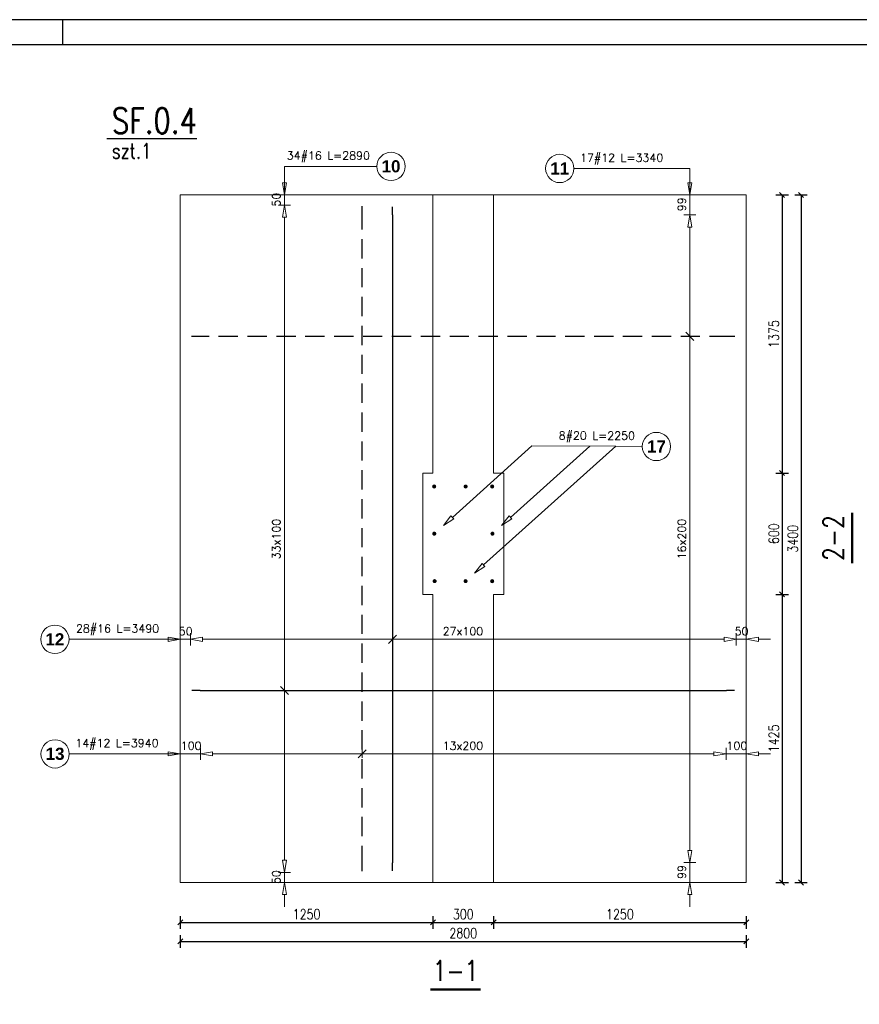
# Model space of a CAD drawing. Header units: millimetres. Extents: x -62590 to 46238, y 147773 to 522018.
# Tile 26 of 93: x 24526 to 28680, y 225274 to 230143. Entities that reach past the tile are written whole.
import ezdxf
from ezdxf.enums import TextEntityAlignment as Align

# ---------------------------------------------------------------- set-up
doc = ezdxf.new("R2010")
doc.units = ezdxf.units.MM
doc.linetypes.add('HIDDEN', pattern=[9.525, 6.35, -3.175])
for name, color, linetype in [('!PB_Ramka', 7, 'Continuous'), ('AutoCAD_Structural_Detailing_opis rozkładu', 7, 'Continuous'), ('AutoCAD_Structural_Detailing_pręty punktowe', 7, 'Continuous'), ('AutoCAD_Structural_Detailing_rozkład pręta', 7, 'Continuous'), ('e-cad_cienkie', 1, 'Continuous'), ('e-cad_opisy', 7, 'Continuous'), ('e-cad_wymiary', 1, 'Continuous')]:
    doc.layers.add(name, color=color, linetype=linetype)
doc.layers.add('KONSTRUKCJA', color=3, linetype='Continuous', lineweight=0)
doc.styles.add('e-cad_1', font='simplex.shx', dxfattribs={"width": 0.8})
doc.styles.add('style1', font='simplex.shx')
doc.styles.add('style3', font='arialbd.ttf')
doc.dimstyles.new('e-cad_1_25_[mm]', dxfattribs={"dimscale": 25, "dimtxt": 2, "dimasz": 1, "dimexe": 1.25, "dimexo": 0.625, "dimtad": 1, "dimdec": 0, "dimrnd": 1, "dimzin": 1, "dimtxsty": 'e-cad_1', "dimblk": 'OBLIQUE', "dimcen": 2.5, "dimclrd": 8, "dimclre": 8, "dimclrt": 1, "dimadec": 0, "dimazin": 0, "dimtfac": 1, "dimtix": 1, "dimtmove": 1, "dimatfit": 3, "dimfxl": 1.25, "dimfxlon": 1, "dimtfill": 1, "dimarcsym": 0})

# ---------------------------------------------------------------- blocks, each defined once
blk = doc.blocks.new('e-cad_przekroj_nazwa_1')
at = {"const_width": 0.5}
blk.add_lwpolyline([(5, 0), (-5, 0)], dxfattribs=at)
at = {"style": 'e-cad_1', "width": 0.8}
blk.add_attdef('SYMBOL', text='', height=4, dxfattribs=at).set_placement((0, 1.75), align=Align.CENTER)
blk = doc.blocks.new('_Oblique')
at = {"color": 0, "linetype": 'ByBlock', "lineweight": -2}
blk.add_line((-0.5, -0.5), (0.5, 0.5), dxfattribs=at)
blk = doc.blocks.new('*D580')
at = {"layer": 'Defpoints', "color": 0, "ltscale": 40}
for p in [(28120.6, 229275.9), (26920.6, 227900.9), (28297.7, 227900.9)]:
    blk.add_point(p, dxfattribs=at)
at = {"layer": 'e-cad_wymiary', "color": 8, "linetype": 'ByBlock', "lineweight": -2, "ltscale": 10}
for p, q in [((28266.5, 229275.9), (28329, 229275.9)), ((28297.7, 229275.9), (28297.7, 227900.9)), ((28266.5, 227900.9), (28329, 227900.9))]:
    blk.add_line(p, q, dxfattribs=at)
at = {"layer": 'e-cad_wymiary', "color": 8, "lineweight": -2, "ltscale": 40, "xscale": 25, "yscale": 25, "zscale": 25}
for p, rotation in [((28297.7, 229275.9), 90), ((28297.7, 227900.9), 270)]:
    blk.add_blockref('_Oblique', p, dxfattribs=dict(at, rotation=rotation))
at = {"layer": 'e-cad_wymiary', "color": 1, "ltscale": 40, "insert": (28257.1, 228588.4), "char_height": 50, "attachment_point": 5, "rotation": 90, "style": 'e-cad_1', "bg_fill": 3, "box_fill_scale": 1.1, "bg_fill_color": 257, "bg_fill_transparency": 0}
blk.add_mtext('1375', dxfattribs=at)
blk = doc.blocks.new('*D581')
at = {"layer": 'Defpoints', "color": 0, "ltscale": 40}
for p in [(26920.6, 227900.9), (26920.6, 227300.9), (28297.7, 227300.9)]:
    blk.add_point(p, dxfattribs=at)
at = {"layer": 'e-cad_wymiary', "color": 8, "linetype": 'ByBlock', "lineweight": -2, "ltscale": 10}
for p, q in [((28266.5, 227900.9), (28329, 227900.9)), ((28297.7, 227900.9), (28297.7, 227300.9)), ((28266.5, 227300.9), (28329, 227300.9))]:
    blk.add_line(p, q, dxfattribs=at)
at = {"layer": 'e-cad_wymiary', "color": 8, "lineweight": -2, "ltscale": 40, "xscale": 25, "yscale": 25, "zscale": 25}
for p, rotation in [((28297.7, 227900.9), 90), ((28297.7, 227300.9), 270)]:
    blk.add_blockref('_Oblique', p, dxfattribs=dict(at, rotation=rotation))
at = {"layer": 'e-cad_wymiary', "color": 1, "ltscale": 40, "insert": (28257.1, 227600.9), "char_height": 50, "attachment_point": 5, "rotation": 90, "style": 'e-cad_1', "bg_fill": 3, "box_fill_scale": 1.1, "bg_fill_color": 257, "bg_fill_transparency": 0}
blk.add_mtext('600', dxfattribs=at)
blk = doc.blocks.new('*D582')
at = {"layer": 'Defpoints', "color": 0, "ltscale": 40}
for p in [(26920.6, 227300.9), (28120.6, 225875.9), (28297.7, 225875.9)]:
    blk.add_point(p, dxfattribs=at)
at = {"layer": 'e-cad_wymiary', "color": 8, "linetype": 'ByBlock', "lineweight": -2, "ltscale": 10}
for p, q in [((28266.5, 227300.9), (28329, 227300.9)), ((28297.7, 227300.9), (28297.7, 225875.9)), ((28266.5, 225875.9), (28329, 225875.9))]:
    blk.add_line(p, q, dxfattribs=at)
at = {"layer": 'e-cad_wymiary', "color": 8, "lineweight": -2, "ltscale": 40, "xscale": 25, "yscale": 25, "zscale": 25}
for p, rotation in [((28297.7, 227300.9), 90), ((28297.7, 225875.9), 270)]:
    blk.add_blockref('_Oblique', p, dxfattribs=dict(at, rotation=rotation))
at = {"layer": 'e-cad_wymiary', "color": 1, "ltscale": 40, "insert": (28257.1, 226588.4), "char_height": 50, "attachment_point": 5, "rotation": 90, "style": 'e-cad_1', "bg_fill": 3, "box_fill_scale": 1.1, "bg_fill_color": 257, "bg_fill_transparency": 0}
blk.add_mtext('1425', dxfattribs=at)
blk = doc.blocks.new('*D583')
at = {"layer": 'Defpoints', "color": 0, "ltscale": 40}
for p in [(28120.6, 229275.9), (28120.6, 225875.9), (28391.5, 225875.9)]:
    blk.add_point(p, dxfattribs=at)
at = {"layer": 'e-cad_wymiary', "color": 8, "linetype": 'ByBlock', "lineweight": -2, "ltscale": 10}
for p, q in [((28360.2, 229275.9), (28422.7, 229275.9)), ((28391.5, 229275.9), (28391.5, 225875.9)), ((28360.2, 225875.9), (28422.7, 225875.9))]:
    blk.add_line(p, q, dxfattribs=at)
at = {"layer": 'e-cad_wymiary', "color": 8, "lineweight": -2, "ltscale": 40, "xscale": 25, "yscale": 25, "zscale": 25}
for p, rotation in [((28391.5, 229275.9), 90), ((28391.5, 225875.9), 270)]:
    blk.add_blockref('_Oblique', p, dxfattribs=dict(at, rotation=rotation))
at = {"layer": 'e-cad_wymiary', "color": 1, "ltscale": 40, "insert": (28350.9, 227575.9), "char_height": 50, "attachment_point": 5, "rotation": 90, "style": 'e-cad_1', "bg_fill": 3, "box_fill_scale": 1.1, "bg_fill_color": 257, "bg_fill_transparency": 0}
blk.add_mtext('3400', dxfattribs=at)
blk = doc.blocks.new('*D584')
at = {"layer": 'Defpoints', "color": 0, "ltscale": 40}
for p in [(25320.6, 225875.9), (26570.6, 225875.9), (26570.6, 225678.5)]:
    blk.add_point(p, dxfattribs=at)
at = {"layer": 'e-cad_wymiary', "color": 8, "linetype": 'ByBlock', "lineweight": -2, "ltscale": 10}
for p, q in [((25320.6, 225709.7), (25320.6, 225647.2)), ((25320.6, 225678.5), (26570.6, 225678.5)), ((26570.6, 225709.7), (26570.6, 225647.2))]:
    blk.add_line(p, q, dxfattribs=at)
at = {"layer": 'e-cad_wymiary', "color": 8, "lineweight": -2, "ltscale": 40, "xscale": 25, "yscale": 25, "zscale": 25, "rotation": 180}
blk.add_blockref('_Oblique', (25320.6, 225678.5), dxfattribs=at)
at = {"layer": 'e-cad_wymiary', "color": 8, "lineweight": -2, "ltscale": 40, "xscale": 25, "yscale": 25, "zscale": 25}
blk.add_blockref('_Oblique', (26570.6, 225678.5), dxfattribs=at)
at = {"layer": 'e-cad_wymiary', "color": 1, "ltscale": 40, "insert": (25945.6, 225719.1), "char_height": 50, "attachment_point": 5, "style": 'e-cad_1', "bg_fill": 3, "box_fill_scale": 1.1, "bg_fill_color": 257, "bg_fill_transparency": 0}
blk.add_mtext('1250', dxfattribs=at)
blk = doc.blocks.new('*D585')
at = {"layer": 'Defpoints', "color": 0, "ltscale": 40}
for p in [(26570.6, 225875.9), (26870.6, 225875.9), (26870.6, 225678.5)]:
    blk.add_point(p, dxfattribs=at)
at = {"layer": 'e-cad_wymiary', "color": 8, "linetype": 'ByBlock', "lineweight": -2, "ltscale": 10}
for p, q in [((26570.6, 225709.7), (26570.6, 225647.2)), ((26570.6, 225678.5), (26870.6, 225678.5)), ((26870.6, 225709.7), (26870.6, 225647.2))]:
    blk.add_line(p, q, dxfattribs=at)
at = {"layer": 'e-cad_wymiary', "color": 8, "lineweight": -2, "ltscale": 40, "xscale": 25, "yscale": 25, "zscale": 25, "rotation": 180}
blk.add_blockref('_Oblique', (26570.6, 225678.5), dxfattribs=at)
at = {"layer": 'e-cad_wymiary', "color": 8, "lineweight": -2, "ltscale": 40, "xscale": 25, "yscale": 25, "zscale": 25}
blk.add_blockref('_Oblique', (26870.6, 225678.5), dxfattribs=at)
at = {"layer": 'e-cad_wymiary', "color": 1, "ltscale": 40, "insert": (26720.6, 225719.1), "char_height": 50, "attachment_point": 5, "style": 'e-cad_1', "bg_fill": 3, "box_fill_scale": 1.1, "bg_fill_color": 257, "bg_fill_transparency": 0}
blk.add_mtext('300', dxfattribs=at)
blk = doc.blocks.new('*D586')
at = {"layer": 'Defpoints', "color": 0, "ltscale": 40}
for p in [(26870.6, 225875.9), (28120.6, 225875.9), (28120.6, 225678.5)]:
    blk.add_point(p, dxfattribs=at)
at = {"layer": 'e-cad_wymiary', "color": 8, "linetype": 'ByBlock', "lineweight": -2, "ltscale": 10}
for p, q in [((26870.6, 225709.7), (26870.6, 225647.2)), ((26870.6, 225678.5), (28120.6, 225678.5)), ((28120.6, 225709.7), (28120.6, 225647.2))]:
    blk.add_line(p, q, dxfattribs=at)
at = {"layer": 'e-cad_wymiary', "color": 8, "lineweight": -2, "ltscale": 40, "xscale": 25, "yscale": 25, "zscale": 25, "rotation": 180}
blk.add_blockref('_Oblique', (26870.6, 225678.5), dxfattribs=at)
at = {"layer": 'e-cad_wymiary', "color": 8, "lineweight": -2, "ltscale": 40, "xscale": 25, "yscale": 25, "zscale": 25}
blk.add_blockref('_Oblique', (28120.6, 225678.5), dxfattribs=at)
at = {"layer": 'e-cad_wymiary', "color": 1, "ltscale": 40, "insert": (27495.6, 225719.1), "char_height": 50, "attachment_point": 5, "style": 'e-cad_1', "bg_fill": 3, "box_fill_scale": 1.1, "bg_fill_color": 257, "bg_fill_transparency": 0}
blk.add_mtext('1250', dxfattribs=at)
blk = doc.blocks.new('*D587')
at = {"layer": 'Defpoints', "color": 0, "ltscale": 40}
for p in [(25320.6, 225875.9), (28120.6, 225875.9), (28120.6, 225584.7)]:
    blk.add_point(p, dxfattribs=at)
at = {"layer": 'e-cad_wymiary', "color": 8, "linetype": 'ByBlock', "lineweight": -2, "ltscale": 10}
for p, q in [((25320.6, 225616), (25320.6, 225553.5)), ((25320.6, 225584.7), (28120.6, 225584.7)), ((28120.6, 225616), (28120.6, 225553.5))]:
    blk.add_line(p, q, dxfattribs=at)
at = {"layer": 'e-cad_wymiary', "color": 8, "lineweight": -2, "ltscale": 40, "xscale": 25, "yscale": 25, "zscale": 25, "rotation": 180}
blk.add_blockref('_Oblique', (25320.6, 225584.7), dxfattribs=at)
at = {"layer": 'e-cad_wymiary', "color": 8, "lineweight": -2, "ltscale": 40, "xscale": 25, "yscale": 25, "zscale": 25}
blk.add_blockref('_Oblique', (28120.6, 225584.7), dxfattribs=at)
at = {"layer": 'e-cad_wymiary', "color": 1, "ltscale": 40, "insert": (26720.6, 225625.3), "char_height": 50, "attachment_point": 5, "style": 'e-cad_1', "bg_fill": 3, "box_fill_scale": 1.1, "bg_fill_color": 257, "bg_fill_transparency": 0}
blk.add_mtext('2800', dxfattribs=at)
blk = doc.blocks.new('e-cad_ZelbetPozycja')
at = {"layer": 'e-cad_opisy', "ltscale": 0.04, "style": 'e-cad_1', "width": 0.8}
for tag, p, height in [('OPIS_1', (0, 1), 5), ('OPIS_2', (0, -4), 3), ('OPIS_4', (16, -4), 3), ('OPIS_3', (0, -6.5), 1.5)]:
    blk.add_attdef(tag, p, '', height=height, dxfattribs=at)
at = {"layer": 'e-cad_opisy', "ltscale": 0.04, "style": 'e-cad_1', "width": 0.8, "flags": 1}
for tag, p in [('POZYCJA', (0, -15)), ('ILOSC', (0, -20)), ('DODATEK', (0, -25))]:
    blk.add_attdef(tag, p, '', height=3, dxfattribs=at)
blk = doc.blocks.new('*U590')
at = {"layer": 'e-cad_opisy', "color": 8, "ltscale": 0.4}
for points in [[(0, 0), (1300, 0), (1300, 420), (25, 420), (25, 297), (0, 297), (0, 0)], [(940, 420), (940, 415)]]:
    blk.add_lwpolyline(points, dxfattribs=at)
at = {"layer": 'e-cad_opisy', "color": 3, "ltscale": 0.4}
blk.add_lwpolyline([(30, 5), (1295, 5), (1295, 415), (30, 415), (30, 5)], dxfattribs=at)

msp = doc.modelspace()

# ---------------------------------------------------------------- hatches: boundary and pattern name
at = {"layer": 'AutoCAD_Structural_Detailing_pręty punktowe'}
h = msp.add_hatch(color=1, dxfattribs=at)
edge = h.paths.add_edge_path(flags=0)
edge.add_arc((26576.7, 227834.2), 10, 0, 360, ccw=False)
h = msp.add_hatch(color=1, dxfattribs=at)
edge = h.paths.add_edge_path(flags=0)
edge.add_arc((26732.3, 227834.2), 10, 0, 360, ccw=False)
h = msp.add_hatch(color=1, dxfattribs=at)
edge = h.paths.add_edge_path(flags=0)
edge.add_arc((26863.5, 227834.2), 10, 0, 360, ccw=False)
h = msp.add_hatch(color=1, dxfattribs=at)
edge = h.paths.add_edge_path(flags=0)
edge.add_arc((26577.3, 227600.9), 10, 0, 360, ccw=False)
h = msp.add_hatch(color=1, dxfattribs=at)
edge = h.paths.add_edge_path(flags=0)
edge.add_arc((26865.1, 227600.9), 10, 0, 360, ccw=False)
h = msp.add_hatch(color=1, dxfattribs=at)
edge = h.paths.add_edge_path(flags=0)
edge.add_arc((26579, 227366.2), 10, 0, 360, ccw=False)
h = msp.add_hatch(color=1, dxfattribs=at)
edge = h.paths.add_edge_path(flags=0)
edge.add_arc((26732, 227366.2), 10, 0, 360, ccw=False)
h = msp.add_hatch(color=1, dxfattribs=at)
edge = h.paths.add_edge_path(flags=0)
edge.add_arc((26863.5, 227366.2), 10, 0, 360, ccw=False)

# ---------------------------------------------------------------- linework, layer by layer
at = {"layer": 'AutoCAD_Structural_Detailing_opis rozkładu', "color": 8, "lineweight": 0}
for p, q in [((25835.8, 229417.2), (25835.8, 229275.9)), ((25835.8, 229417.2), (26293.2, 229417.2)), ((25835.8, 229395.9), (25835.8, 229335.9)), ((27841.8, 229406.8), (27267.9, 229406.8)), ((27841.8, 229406.8), (27841.8, 229275.9)), ((27841.8, 229395.9), (27841.8, 229335.9)), ((25835.8, 229275.9), (25825.8, 229335.9)), ((25845.8, 229335.9), (25825.8, 229335.9)), ((25845.8, 229335.9), (25835.8, 229275.9)), ((27841.8, 229275.9), (27831.8, 229335.9)), ((27851.8, 229335.9), (27831.8, 229335.9)), ((27851.8, 229335.9), (27841.8, 229275.9)), ((25805.8, 229275.9), (25865.8, 229275.9)), ((25835.8, 229225.9), (25835.8, 229275.9)), ((27811.8, 229275.9), (27871.8, 229275.9)), ((27841.8, 229177.2), (27841.8, 229275.9)), ((25865.8, 229225.9), (25805.8, 229225.9)), ((25825.8, 229165.9), (25835.8, 229225.9)), ((25835.8, 229225.9), (25845.8, 229165.9)), ((25825.8, 229165.9), (25845.8, 229165.9)), ((25835.8, 229125.9), (25835.8, 229165.9)), ((27811.8, 229177.2), (27871.8, 229177.2)), ((27831.8, 229117.2), (27841.8, 229177.2)), ((27841.8, 229177.2), (27851.8, 229117.2)), ((25835.8, 229025.9), (25835.8, 229125.9)), ((27831.8, 229117.2), (27851.8, 229117.2)), ((27841.8, 228977.1), (27841.8, 229117.2)), ((25835.8, 228925.9), (25835.8, 229025.9)), ((27841.8, 228776.9), (27841.8, 228977.1)), ((25835.8, 228825.9), (25835.8, 228925.9)), ((25835.8, 228725.9), (25835.8, 228825.9)), ((27841.8, 228576.7), (27841.8, 228776.9)), ((25835.8, 228625.9), (25835.8, 228725.9)), ((25835.8, 228525.9), (25835.8, 228625.9)), ((27861.8, 228556.7), (27821.8, 228596.7)), ((27821.8, 228576.7), (27861.8, 228576.7)), ((27841.8, 228376.6), (27841.8, 228576.7)), ((25835.8, 228425.9), (25835.8, 228525.9)), ((25835.8, 228325.9), (25835.8, 228425.9)), ((27841.8, 228176.4), (27841.8, 228376.6)), ((25835.8, 228225.9), (25835.8, 228325.9)), ((25835.8, 228125.9), (25835.8, 228225.9)), ((27841.8, 227976.2), (27841.8, 228176.4)), ((25835.8, 228025.9), (25835.8, 228125.9)), ((25835.8, 227925.9), (25835.8, 228025.9)), ((27060.6, 228035), (26666.6, 227681.1)), ((27474.6, 228033.4), (26821.2, 227446.4)), ((27347.1, 228033.9), (26954.4, 227681.1)), ((27060.6, 228035), (27474.6, 228033.4)), ((27474.6, 228033.4), (27606.2, 228032.5)), ((27841.8, 227776), (27841.8, 227976.2)), ((25835.8, 227825.9), (25835.8, 227925.9)), ((25835.8, 227725.9), (25835.8, 227825.9)), ((27841.8, 227575.9), (27841.8, 227776)), ((25835.8, 227625.9), (25835.8, 227725.9)), ((26622, 227641), (26659.9, 227688.5)), ((26673.3, 227673.6), (26622, 227641)), ((26673.3, 227673.6), (26659.9, 227688.5)), ((26909.8, 227641), (26947.7, 227688.5)), ((26961.1, 227673.6), (26909.8, 227641)), ((26961.1, 227673.6), (26947.7, 227688.5)), ((25835.8, 227575.9), (25835.8, 227625.9)), ((25835.8, 227575.9), (25835.8, 227525.9)), ((27841.8, 227475.8), (27841.8, 227575.9)), ((25835.8, 227525.9), (25835.8, 227425.9)), ((27841.8, 227475.8), (27841.8, 227375.7)), ((25835.8, 227425.9), (25835.8, 227325.9)), ((26776.6, 227406.3), (26814.6, 227453.8)), ((26827.9, 227438.9), (26776.6, 227406.3)), ((26827.9, 227438.9), (26814.6, 227453.8)), ((27841.8, 227375.7), (27841.8, 227175.5)), ((25835.8, 227325.9), (25835.8, 227225.9)), ((25835.8, 227225.9), (25835.8, 227125.9)), ((27841.8, 227175.5), (27841.8, 226975.3)), ((25260.6, 227088.5), (25320.6, 227078.5)), ((25260.6, 227088.5), (25260.6, 227068.5)), ((25320.6, 227108.5), (25320.6, 227048.5)), ((25370.6, 227108.5), (25370.6, 227048.5)), ((25370.6, 227078.5), (25430.6, 227088.5)), ((25430.6, 227068.5), (25430.6, 227088.5)), ((25835.8, 227125.9), (25835.8, 227025.9)), ((26390.6, 227098.5), (26350.6, 227058.5)), ((26370.6, 227098.5), (26370.6, 227058.5)), ((28010.6, 227088.5), (28070.6, 227078.5)), ((28010.6, 227088.5), (28010.6, 227068.5)), ((28070.6, 227108.5), (28070.6, 227048.5)), ((28120.6, 227108.5), (28120.6, 227048.5)), ((28120.6, 227078.5), (28180.6, 227088.5)), ((28180.6, 227068.5), (28180.6, 227088.5)), ((24770.4, 227078.5), (25320.6, 227078.5)), ((25200.6, 227078.5), (25260.6, 227078.5)), ((25320.6, 227078.5), (25260.6, 227068.5)), ((25370.6, 227078.5), (25320.6, 227078.5)), ((25430.6, 227068.5), (25370.6, 227078.5)), ((25470.6, 227078.5), (25430.6, 227078.5)), ((25570.6, 227078.5), (25470.6, 227078.5)), ((25670.6, 227078.5), (25570.6, 227078.5)), ((25770.6, 227078.5), (25670.6, 227078.5)), ((25870.6, 227078.5), (25770.6, 227078.5)), ((25970.6, 227078.5), (25870.6, 227078.5)), ((26070.6, 227078.5), (25970.6, 227078.5)), ((26170.6, 227078.5), (26070.6, 227078.5)), ((26270.6, 227078.5), (26170.6, 227078.5)), ((26370.6, 227078.5), (26270.6, 227078.5)), ((26470.6, 227078.5), (26370.6, 227078.5)), ((26570.6, 227078.5), (26470.6, 227078.5)), ((26670.6, 227078.5), (26570.6, 227078.5)), ((26720.6, 227078.5), (26670.6, 227078.5)), ((26720.6, 227078.5), (26770.6, 227078.5)), ((26770.6, 227078.5), (26870.6, 227078.5)), ((26870.6, 227078.5), (26970.6, 227078.5)), ((26970.6, 227078.5), (27070.6, 227078.5)), ((27070.6, 227078.5), (27170.6, 227078.5)), ((27170.6, 227078.5), (27270.6, 227078.5)), ((27270.6, 227078.5), (27370.6, 227078.5)), ((27370.6, 227078.5), (27470.6, 227078.5)), ((27470.6, 227078.5), (27570.6, 227078.5)), ((27570.6, 227078.5), (27670.6, 227078.5)), ((27670.6, 227078.5), (27770.6, 227078.5)), ((27770.6, 227078.5), (27870.6, 227078.5)), ((27870.6, 227078.5), (27970.6, 227078.5)), ((27970.6, 227078.5), (28010.6, 227078.5)), ((28070.6, 227078.5), (28010.6, 227068.5)), ((28070.6, 227078.5), (28120.6, 227078.5)), ((28180.6, 227068.5), (28120.6, 227078.5)), ((28240.6, 227078.5), (28180.6, 227078.5)), ((25835.8, 227025.9), (25835.8, 226925.9)), ((27841.8, 226975.3), (27841.8, 226775.2)), ((25835.8, 226925.9), (25835.8, 226825.9)), ((25815.8, 226845.9), (25855.8, 226805.9)), ((25855.8, 226825.9), (25815.8, 226825.9)), ((25835.8, 226825.9), (25835.8, 226725.9)), ((27841.8, 226775.2), (27841.8, 226575)), ((25835.8, 226725.9), (25835.8, 226625.9)), ((25835.8, 226625.9), (25835.8, 226525.9)), ((27841.8, 226575), (27841.8, 226374.8)), ((24771.3, 226512.1), (25320.6, 226512.1)), ((25200.6, 226512.1), (25260.6, 226512.1)), ((25260.6, 226522.1), (25320.6, 226512.1)), ((25260.6, 226522.1), (25260.6, 226502.1)), ((25320.6, 226512.1), (25260.6, 226502.1)), ((25320.6, 226542.1), (25320.6, 226482.1)), ((25420.6, 226512.1), (25320.6, 226512.1)), ((25420.6, 226542.1), (25420.6, 226482.1)), ((25420.6, 226512.1), (25480.6, 226522.1)), ((25480.6, 226502.1), (25420.6, 226512.1)), ((25480.6, 226502.1), (25480.6, 226522.1)), ((25620.6, 226512.1), (25480.6, 226512.1)), ((25820.6, 226512.1), (25620.6, 226512.1)), ((26020.6, 226512.1), (25820.6, 226512.1)), ((25835.8, 226525.9), (25835.8, 226425.9)), ((26220.6, 226512.1), (26020.6, 226512.1)), ((26240.6, 226532.1), (26200.6, 226492.1)), ((26220.6, 226532.1), (26220.6, 226492.1)), ((26420.6, 226512.1), (26220.6, 226512.1)), ((26620.6, 226512.1), (26420.6, 226512.1)), ((26720.6, 226512.1), (26620.6, 226512.1)), ((26720.6, 226512.1), (26820.6, 226512.1)), ((26820.6, 226512.1), (27020.6, 226512.1)), ((27020.6, 226512.1), (27220.6, 226512.1)), ((27220.6, 226512.1), (27420.6, 226512.1)), ((27420.6, 226512.1), (27620.6, 226512.1)), ((27620.6, 226512.1), (27820.6, 226512.1)), ((27820.6, 226512.1), (27960.6, 226512.1)), ((27960.6, 226522.1), (28020.6, 226512.1)), ((27960.6, 226522.1), (27960.6, 226502.1)), ((28020.6, 226512.1), (27960.6, 226502.1)), ((28020.6, 226542.1), (28020.6, 226482.1)), ((28020.6, 226512.1), (28120.6, 226512.1)), ((28120.6, 226542.1), (28120.6, 226482.1)), ((28120.6, 226512.1), (28180.6, 226522.1)), ((28180.6, 226502.1), (28120.6, 226512.1)), ((28180.6, 226502.1), (28180.6, 226522.1)), ((28240.6, 226512.1), (28180.6, 226512.1)), ((25835.8, 226425.9), (25835.8, 226325.9)), ((27841.8, 226374.8), (27841.8, 226174.7)), ((25835.8, 226325.9), (25835.8, 226225.9)), ((25835.8, 226225.9), (25835.8, 226125.9)), ((27841.8, 226174.7), (27841.8, 226034.5)), ((25835.8, 226125.9), (25835.8, 226025.9)), ((25835.8, 226025.9), (25835.8, 225985.9)), ((27841.8, 225974.5), (27831.8, 226034.5)), ((27851.8, 226034.5), (27831.8, 226034.5)), ((27851.8, 226034.5), (27841.8, 225974.5)), ((25835.8, 225925.9), (25825.8, 225985.9)), ((25845.8, 225985.9), (25825.8, 225985.9)), ((25845.8, 225985.9), (25835.8, 225925.9)), ((27811.8, 225974.5), (27871.8, 225974.5)), ((27841.8, 225974.5), (27841.8, 225875.9)), ((25865.8, 225925.9), (25805.8, 225925.9)), ((25835.8, 225925.9), (25835.8, 225875.9)), ((25805.8, 225875.9), (25865.8, 225875.9)), ((25825.8, 225815.9), (25835.8, 225875.9)), ((25835.8, 225875.9), (25845.8, 225815.9)), ((27811.8, 225875.9), (27871.8, 225875.9)), ((27831.8, 225815.9), (27841.8, 225875.9)), ((27841.8, 225875.9), (27851.8, 225815.9)), ((25825.8, 225815.9), (25845.8, 225815.9)), ((25835.8, 225755.9), (25835.8, 225815.9)), ((27831.8, 225815.9), (27851.8, 225815.9)), ((27841.8, 225755.9), (27841.8, 225815.9))]:
    msp.add_line(p, q, dxfattribs=at)
for centre in [(26363.2, 229417.2), (27197.9, 229406.8), (27676.2, 228032), (24700.4, 227078.5), (24701.3, 226512.1)]:
    msp.add_circle(centre, 70, dxfattribs=at)
at = {"layer": 'AutoCAD_Structural_Detailing_rozkład pręta', "color": 3, "linetype": 'ByBlock', "lineweight": 25}
for p, q in [((26220.6, 229189.9), (26220.6, 229219.9)), ((26370.6, 229177.9), (26370.6, 229217.9)), ((26370.6, 229177.9), (26370.6, 225973.9)), ((25406.6, 228576.7), (25376.6, 228576.7)), ((25376.6, 228576.7), (25376.6, 228576.7)), ((28064.6, 228576.7), (28034.6, 228576.7)), ((28064.6, 228576.7), (28064.6, 228576.7)), ((25378.6, 226825.9), (25378.6, 226825.9)), ((25418.6, 226825.9), (25378.6, 226825.9)), ((25418.6, 226825.9), (28022.6, 226825.9)), ((28062.6, 226825.9), (28022.6, 226825.9)), ((28062.6, 226825.9), (28062.6, 226825.9)), ((26370.6, 225933.9), (26370.6, 225973.9)), ((26220.6, 225931.9), (26220.6, 225961.9))]:
    msp.add_line(p, q, dxfattribs=at)
at = {"layer": 'AutoCAD_Structural_Detailing_rozkład pręta', "color": 3, "linetype": 'HIDDEN', "lineweight": 25, "ltscale": 15}
for p, q in [((26220.6, 225961.9), (26220.6, 229189.9)), ((28034.6, 228576.7), (25406.6, 228576.7))]:
    msp.add_line(p, q, dxfattribs=at)
at = {"layer": 'KONSTRUKCJA', "color": 2, "linetype": 'Continuous', "lineweight": 0}
msp.add_lwpolyline([(28120.6, 225875.9), (28120.6, 229275.9), (25320.6, 229275.9), (25320.6, 225875.9)], close=True, dxfattribs=at)
for points in [[(26570.6, 227900.9), (26570.6, 229275.9), (26870.6, 229275.9), (26870.6, 227900.9)], [(26570.6, 227900.9), (26520.6, 227900.9), (26520.6, 227300.9), (26570.6, 227300.9)], [(26870.6, 227300.9), (26920.6, 227300.9), (26920.6, 227900.9), (26870.6, 227900.9)], [(26870.6, 227300.9), (26870.6, 225875.9), (26570.6, 225875.9), (26570.6, 227300.9)]]:
    msp.add_lwpolyline(points, dxfattribs=at)

# ---------------------------------------------------------------- block references
at = {"layer": 'e-cad_opisy', "linetype": 'ByBlock', "ltscale": 10, "xscale": 25, "yscale": 25, "zscale": 25}
for name, p, values in [('e-cad_ZelbetPozycja', (24982.3, 229555.6), {'OPIS_1': 'SF.0.4', 'OPIS_2': 'szt.1'}), ('e-cad_przekroj_nazwa_1', (26681.9, 225346.7), {'SYMBOL': '1-1'})]:
    msp.add_blockref(name, p, dxfattribs=at).add_auto_attribs(values)
at = {"layer": 'e-cad_opisy', "linetype": 'ByBlock', "ltscale": 10, "xscale": 25, "yscale": 25, "zscale": 25, "rotation": 90}
msp.add_blockref('e-cad_przekroj_nazwa_1', (28644.6, 227579.7), dxfattribs=at).add_auto_attribs({'SYMBOL': '2-2'})

# ---------------------------------------------------------------- texts
at = {"layer": 'AutoCAD_Structural_Detailing_opis rozkładu', "color": 2, "char_height": 40, "style": 'style1'}
for s, insert, attachment_point in [('34#16 L=2890', (26053.2, 229463.9), 5), ('17#12 L=3340', (27504.1, 229453.4), 5), ('28#16 L=3490', (25010.4, 227125.1), 5), ('50', (25313.2, 227098.5), 7), ('27x100', (26618.6, 227098.5), 7), ('50', (28063.2, 227098.5), 7), ('14#12 L=3940', (25007.5, 226558.8), 5), ('100', (25322.9, 226532.1), 7), ('13x200', (26618.6, 226532.1), 7), ('100', (28022.9, 226532.1), 7)]:
    msp.add_mtext(s, dxfattribs=dict(at, insert=insert, attachment_point=attachment_point))
at = {"layer": 'AutoCAD_Structural_Detailing_opis rozkładu', "color": 1, "char_height": 60, "attachment_point": 5, "style": 'style3'}
for s, insert in [('10', (26363.2, 229417.2)), ('11', (27197.9, 229406.8)), ('12', (24700.4, 227078.5)), ('13', (24701.3, 226512.1))]:
    msp.add_mtext(s, dxfattribs=dict(at, insert=insert))
at = {"layer": 'AutoCAD_Structural_Detailing_opis rozkładu', "color": 2, "char_height": 40, "style": 'style1'}
for s, insert, attachment_point, rotation in [('50', (25815.8, 229218.5), 7, 90), ('99', (27821.8, 229195.1), 7, 90), ('8#20 L=2250', (27381.5, 228079.1), 5, 359.91), ('33x100', (25815.8, 227474), 7, 90), ('16x200', (27821.8, 227474), 7, 90), ('50', (25815.8, 225868.5), 7, 90), ('99', (27821.8, 225893.7), 7, 90)]:
    msp.add_mtext(s, dxfattribs=dict(at, insert=insert, attachment_point=attachment_point, rotation=rotation))
at = {"layer": 'AutoCAD_Structural_Detailing_opis rozkładu', "color": 1, "insert": (27676.2, 228032), "char_height": 60, "attachment_point": 5, "rotation": 359.91, "style": 'style3'}
msp.add_mtext('17', dxfattribs=at)

# ---------------------------------------------------------------- leaders
at = {"layer": 'e-cad_cienkie', "linetype": 'ByBlock', "ltscale": 10, "has_arrowhead": 0}
msp.add_leader([(24957.3, 229555.6), (25402.5, 229555.6)], dimstyle='e-cad_1_25_[mm]', dxfattribs=at)

# ---------------------------------------------------------------- next in the draw order: dimensions: what is measured, and where the dimension line sits
at = {"layer": 'e-cad_wymiary', "linetype": 'ByBlock', "ltscale": 10}
dim = msp.add_linear_dim(base=(28297.7, 227900.9), p1=(28120.6, 229275.9), p2=(26920.6, 227900.9), angle=90, dimstyle='e-cad_1_25_[mm]', dxfattribs=at)
dim.commit()
dim.dimension.update_dxf_attribs({"geometry": '*D580', "text_midpoint": (28257.1, 228588.4)})
dim = msp.add_linear_dim(base=(26570.6, 225678.5), p1=(25320.6, 225875.9), p2=(26570.6, 225875.9), dimstyle='e-cad_1_25_[mm]', dxfattribs=at)
dim.commit()
dim.dimension.update_dxf_attribs({"geometry": '*D584', "text_midpoint": (25945.6, 225719.1)})

# ---------------------------------------------------------------- next in the draw order: dimensions: what is measured, and where the dimension line sits
dim = msp.add_linear_dim(base=(28297.7, 227300.9), p1=(26920.6, 227900.9), p2=(26920.6, 227300.9), angle=90, dimstyle='e-cad_1_25_[mm]', dxfattribs=at)
dim.commit()
dim.dimension.update_dxf_attribs({"geometry": '*D581', "text_midpoint": (28257.1, 227600.9)})
dim = msp.add_linear_dim(base=(26870.6, 225678.5), p1=(26570.6, 225875.9), p2=(26870.6, 225875.9), dimstyle='e-cad_1_25_[mm]', dxfattribs=at)
dim.commit()
dim.dimension.update_dxf_attribs({"geometry": '*D585', "text_midpoint": (26720.6, 225719.1)})

# ---------------------------------------------------------------- next in the draw order: dimensions: what is measured, and where the dimension line sits
dim = msp.add_linear_dim(base=(28297.7, 225875.9), p1=(26920.6, 227300.9), p2=(28120.6, 225875.9), angle=90, dimstyle='e-cad_1_25_[mm]', dxfattribs=at)
dim.commit()
dim.dimension.update_dxf_attribs({"geometry": '*D582', "text_midpoint": (28257.1, 226588.4)})

# ---------------------------------------------------------------- next in the draw order: dimensions: what is measured, and where the dimension line sits
dim = msp.add_linear_dim(base=(28391.5, 225875.9), p1=(28120.6, 229275.9), p2=(28120.6, 225875.9), angle=90, dimstyle='e-cad_1_25_[mm]', dxfattribs=at)
dim.commit()
dim.dimension.update_dxf_attribs({"geometry": '*D583', "text_midpoint": (28350.9, 227575.9)})

# ---------------------------------------------------------------- next in the draw order: dimensions: what is measured, and where the dimension line sits
dim = msp.add_linear_dim(base=(28120.6, 225678.5), p1=(26870.6, 225875.9), p2=(28120.6, 225875.9), dimstyle='e-cad_1_25_[mm]', dxfattribs=at)
dim.commit()
dim.dimension.update_dxf_attribs({"geometry": '*D586', "text_midpoint": (27495.6, 225719.1)})

# ---------------------------------------------------------------- next in the draw order: dimensions: what is measured, and where the dimension line sits
dim = msp.add_linear_dim(base=(28120.6, 225584.7), p1=(25320.6, 225875.9), p2=(28120.6, 225875.9), dimstyle='e-cad_1_25_[mm]', dxfattribs=at)
dim.commit()
dim.dimension.update_dxf_attribs({"geometry": '*D587', "text_midpoint": (26720.6, 225625.3)})

# ---------------------------------------------------------------- next in the draw order: block references
at = {"layer": '!PB_Ramka', "xscale": 25, "yscale": 25, "zscale": 25}
msp.add_blockref('*U590', (1238, 219642.6), dxfattribs=at)

doc.saveas('drawing.dxf')
